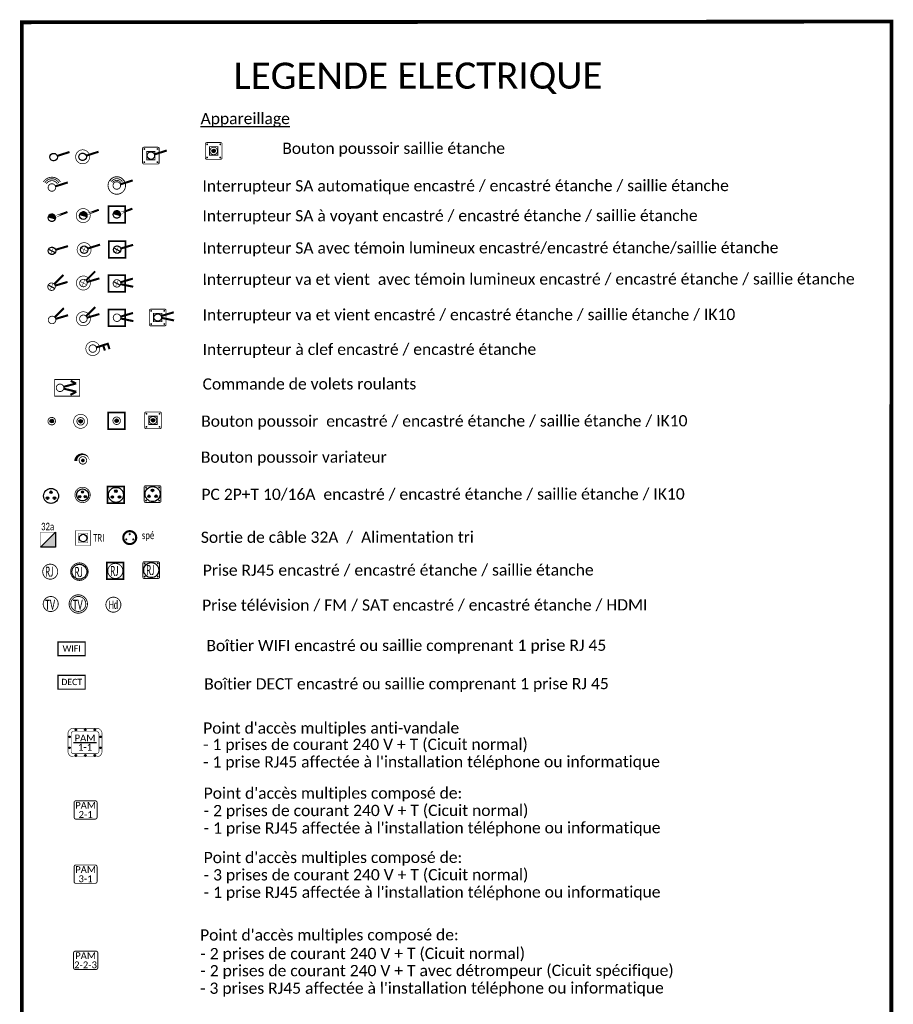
# Model space of a CAD drawing. Extents: x -24342 to 73038, y -9656 to 30949.
# Tile 8 of 118: x -4030 to -2982, y -2085 to -904. Entities that reach past the tile are written whole.
import ezdxf
from ezdxf.enums import TextEntityAlignment as Align

# ---------------------------------------------------------------- set-up
doc = ezdxf.new("R2010")
doc.units = 0
for name, pattern in [('ACAD_ISO12W100', [21, 12, -3, 0, -3, 0, -3]), ('CACHE2', [4.7625, 3.175, -1.5875]), ('CACHEX2', [19.05, 12.7, -6.35])]:
    doc.linetypes.add(name, pattern=pattern)
doc.layers.get('0').update_dxf_attribs({"color": 250})
for name, color, linetype in [('1_APPAREILLAGE', 1, 'Continuous'), ('2_TEL_INFO', 4, 'Continuous'), ('2_TÉLÉVISION', 122, 'Continuous')]:
    doc.layers.add(name, color=color, linetype=linetype)
doc.styles.get("Standard").update_dxf_attribs({"font": 'calibri.ttf'})
doc.styles.add('texte', font='calibri.ttf', dxfattribs={"width": 0.75, "height": 9})

# ---------------------------------------------------------------- blocks, each defined once
blk = doc.blocks.new('PRISE_TV_E')
at = {"const_width": 1}
blk.add_lwpolyline([(-9, -0.1, 0.994291), (9, 0, 1.010746)], format="xyb", close=True, dxfattribs=at)
at = {"width": 0.6}
blk.add_text('TV', height=12, dxfattribs=at).set_placement((-6.5, -6.9))
blk = doc.blocks.new('INTER_E_SA+Voy')
h = blk.add_hatch(color=256)
edge = h.paths.add_edge_path()
edge.add_line((-4.3, 1.2), (4.3, -1.2))
edge.add_arc((0, 0), 4.49, 344.5352, 524.5352)
blk.add_line((-4.3, 1.2), (4.3, -1.2))
at = {"const_width": 1}
blk.add_lwpolyline([(-4.5, 0, 1), (4.5, 0, 1)], format="xyb", close=True, dxfattribs=at)
at = {"const_width": 2.5}
blk.add_lwpolyline([(4.2, 1.6), (18.7, 7)], close=True, dxfattribs=at)
blk.add_circle((0, 0), 4.5)
blk.add_arc((0, 0), 4.49, 344.5352, 164.5352)
at = {"flags": 1}
blk.add_attdef('INTER_E_SA+VOY', (9, -12.9), '', height=12, dxfattribs=at)
blk = doc.blocks.new('INTER_E_SA_Auto')
at = {"const_width": 1}
for points in [[(10.2, 6.6, 0.562915), (-10.2, 6.6)], [(8.4, 5.4, 0.609474), (-8.4, 5.4)], [(6.7, 4.4, 0.569092), (-6.7, 4.4)]]:
    blk.add_lwpolyline(points, format="xyb", dxfattribs=at)
blk.add_lwpolyline([(-4.5, 0, 1), (4.5, 0, 1)], format="xyb", close=True, dxfattribs=at)
at = {"const_width": 2.5}
blk.add_lwpolyline([(4.3, 1.4), (19.1, 6.1)], dxfattribs=at)
blk = doc.blocks.new('INTER_S_V&V')
at = {"const_width": 2}
blk.add_lwpolyline([(-10, 10), (10, 10), (10, -10), (-10, -10)], close=True, dxfattribs=at)
at = {"const_width": 1}
blk.add_lwpolyline([(-4.5, 0, 1), (4.5, 0, 1)], format="xyb", close=True, dxfattribs=at)
at = {"const_width": 2.5}
for points in [[(4.3, 1.3), (19.2, 5.7)], [(4.4, -0.9), (19.6, -4.1)]]:
    blk.add_lwpolyline(points, dxfattribs=at)
at = {"width": 0.8, "flags": 4}
blk.add_attdef('HAUTEUR', text='', height=8, dxfattribs=at).set_placement((-13.2, 17.8), align=Align.MIDDLE_LEFT)
blk = doc.blocks.new('INTER_E_V&V')
at = {"const_width": 2.5}
for points in [[(3.2, 3.2), (14.2, 14.1)], [(4.3, 1.3), (19.2, 5.7)]]:
    blk.add_lwpolyline(points, dxfattribs=at)
at = {"const_width": 1}
blk.add_lwpolyline([(-4.5, 0, 1), (4.5, 0, 1)], format="xyb", close=True, dxfattribs=at)
at = {"width": 0.8, "flags": 5}
blk.add_attdef('REFERENCE', text='', height=8, dxfattribs=at).set_placement((0, -10.7), align=Align.MIDDLE_CENTER)
blk = doc.blocks.new('BP_E')
h = blk.add_hatch(color=256)
edge = h.paths.add_edge_path()
edge.add_arc((0, 0), 2.2, 0, 360)
at = {"const_width": 1}
blk.add_lwpolyline([(-4.5, 0, 1), (4.5, 0, 1)], format="xyb", close=True, dxfattribs=at)
blk.add_circle((0, 0), 2.2)
at = {"width": 0.8, "flags": 4}
blk.add_attdef('ALL', text='', height=8, dxfattribs=at).set_placement((6.7, 0), align=Align.MIDDLE_LEFT)
at = {"width": 0.8, "flags": 5}
blk.add_attdef('REFERENCE', text='', height=8, dxfattribs=at).set_placement((0, -10.7), align=Align.MIDDLE_CENTER)
blk = doc.blocks.new('BP_S')
h = blk.add_hatch(color=256)
edge = h.paths.add_edge_path()
edge.add_arc((0, 0), 2.2, 0, 360)
at = {"const_width": 2}
blk.add_lwpolyline([(-10, 10), (10, 10), (10, -10), (-10, -10)], close=True, dxfattribs=at)
at = {"const_width": 1}
blk.add_lwpolyline([(-4.5, 0, 1), (4.5, 0, 1)], format="xyb", close=True, dxfattribs=at)
blk.add_circle((0, 0), 2.2)
at = {"width": 0.8}
for tag, flags, p in [('HAUTEUR', 4, (0, 15)), ('REFERENCE', 5, (0, -15.3))]:
    blk.add_attdef(tag, text='', height=8, dxfattribs=dict(at, flags=flags)).set_placement(p, align=Align.MIDDLE_CENTER)
at = {"width": 0.8, "flags": 4}
blk.add_attdef('ALL', text='', height=8, dxfattribs=at).set_placement((12.3, 0), align=Align.MIDDLE_LEFT)
blk = doc.blocks.new('PC_E_2P+T')
h = blk.add_hatch(color=256)
edge = h.paths.add_edge_path()
edge.add_arc((-0.1, 4.4), 1.52, 0, 360)
h = blk.add_hatch(color=256)
edge = h.paths.add_edge_path()
edge.add_arc((-4.3, -2.6), 1.52, 0, 360)
h = blk.add_hatch(color=256)
edge = h.paths.add_edge_path()
edge.add_arc((4.2, -2.6), 1.52, 0, 360)
at = {"const_width": 1}
blk.add_lwpolyline([(-9, -0.1, 0.994291), (9, 0, 1.010746)], format="xyb", close=True, dxfattribs=at)
for centre, radius in [((0, 0), 9), ((-0.1, 4.4), 1.52), ((-4.3, -2.6), 1.52), ((4.2, -2.6), 1.52)]:
    blk.add_circle(centre, radius)
at = {"width": 0.8, "flags": 4}
blk.add_attdef('HAUTEUR', text='', height=8, dxfattribs=at).set_placement((0, 15), align=Align.MIDDLE_CENTER)
blk = doc.blocks.new('PC_S_2P+T')
h = blk.add_hatch(color=256)
edge = h.paths.add_edge_path()
edge.add_arc((-0.1, 4.4), 1.52, 0, 360)
h = blk.add_hatch(color=256)
edge = h.paths.add_edge_path()
edge.add_arc((-4.3, -2.6), 1.52, 0, 360)
h = blk.add_hatch(color=256)
edge = h.paths.add_edge_path()
edge.add_arc((4.2, -2.6), 1.52, 0, 360)
at = {"const_width": 2}
blk.add_lwpolyline([(-10, 10), (10, 10), (10, -10), (-10, -10)], close=True, dxfattribs=at)
at = {"const_width": 1}
blk.add_lwpolyline([(-9, -0.1, 0.994291), (9, 0, 1.010746)], format="xyb", close=True, dxfattribs=at)
for centre, radius in [((0, 0), 9), ((-0.1, 4.4), 1.52), ((-4.3, -2.6), 1.52), ((4.2, -2.6), 1.52)]:
    blk.add_circle(centre, radius)
at = {"width": 0.8, "flags": 4}
blk.add_attdef('DESIGNATION', text='', height=8, dxfattribs=at).set_placement((-28.1, 14.4), align=Align.MIDDLE_LEFT)
blk = doc.blocks.new('BP_E_E')
h = blk.add_hatch(color=256)
edge = h.paths.add_edge_path()
edge.add_arc((0, 0), 2.2, 0, 360)
for points, const_width in [([(-8.4, -0.1, 0.993933), (8.4, 0, 1.010383)], 0.797), ([(-4.5, 0, 1), (4.5, 0, 1)], 1)]:
    blk.add_lwpolyline(points, format="xyb", close=True, dxfattribs=dict(const_width=const_width))
blk.add_circle((0, 0), 2.2)
at = {"width": 0.8, "flags": 4}
blk.add_attdef('ALL', text='', height=8, dxfattribs=at).set_placement((11.7, 0), align=Align.MIDDLE_LEFT)
at = {"width": 0.8, "flags": 5}
blk.add_attdef('REFERENCE', text='', height=8, dxfattribs=at).set_placement((0, -15.2), align=Align.MIDDLE_CENTER)
blk = doc.blocks.new('INTER_E_E_V&V')
at = {"const_width": 2.5}
for points in [[(3.2, 3.2), (14.2, 14.1)], [(4.3, 1.3), (19.2, 5.7)]]:
    blk.add_lwpolyline(points, dxfattribs=at)
for points, const_width in [([(-8.4, -0.1, 0.993933), (8.4, 0, 1.010383)], 0.797), ([(-4.5, 0, 1), (4.5, 0, 1)], 1)]:
    blk.add_lwpolyline(points, format="xyb", close=True, dxfattribs=dict(const_width=const_width))
at = {"width": 0.8, "flags": 5}
blk.add_attdef('REFERENCE', text='', height=8, dxfattribs=at).set_placement((0, -15.2), align=Align.MIDDLE_CENTER)
blk = doc.blocks.new('INTER_E_E_SA_Auto')
at = {"const_width": 1}
for points in [[(-10.5, -0.1, 0.993933), (10.5, 0, 1.010383)], [(-4.5, 0, 1), (4.5, 0, 1)]]:
    blk.add_lwpolyline(points, format="xyb", close=True, dxfattribs=at)
for points in [[(8.4, 5.4, 0.609474), (-8.4, 5.4)], [(6.7, 4.4, 0.569092), (-6.7, 4.4)], [(5, 3.3, 0.569092), (-5, 3.3, 0.569092)]]:
    blk.add_lwpolyline(points, format="xyb", dxfattribs=at)
at = {"const_width": 2.5}
blk.add_lwpolyline([(4.3, 1.4), (19.1, 6.1)], dxfattribs=at)
at = {"width": 0.8, "flags": 5}
blk.add_attdef('REFERENCE', text='', height=8, dxfattribs=at).set_placement((0, -15.2), align=Align.MIDDLE_CENTER)
blk = doc.blocks.new('INTER_S_SA+Voy')
h = blk.add_hatch(color=256)
edge = h.paths.add_edge_path()
edge.add_line((-4.3, 1.2), (4.3, -1.2))
edge.add_arc((0, 0), 4.49, 344.5352, 524.5352)
blk.add_line((-4.3, 1.2), (4.3, -1.2))
for points, const_width in [([(-10, 9.9), (10, 9.9), (10, -10.1), (-10, -10.1)], 2), ([(4.2, 1.6), (18.7, 7)], 2.5)]:
    blk.add_lwpolyline(points, close=True, dxfattribs=dict(const_width=const_width))
at = {"const_width": 1}
blk.add_lwpolyline([(-4.5, 0, 1), (4.5, 0, 1)], format="xyb", close=True, dxfattribs=at)
blk.add_circle((0, 0), 4.5)
blk.add_arc((0, 0), 4.49, 344.5352, 164.5352)
at = {"width": 0.8}
for tag, flags, p in [('HAUTEUR', 4, (0, 14.9)), ('REFERENCE', 5, (0, -15.3))]:
    blk.add_attdef(tag, text='', height=8, dxfattribs=dict(at, flags=flags)).set_placement(p, align=Align.MIDDLE_CENTER)
blk = doc.blocks.new('BP_S_IK10')
h = blk.add_hatch(color=256)
edge = h.paths.add_edge_path()
edge.add_arc((-7.9, 7.9), 1.14, 0, 360)
h = blk.add_hatch(color=256)
edge = h.paths.add_edge_path()
edge.add_arc((0, 0), 2.2, 0, 360)
h = blk.add_hatch(color=256)
edge = h.paths.add_edge_path()
edge.add_arc((7.9, 7.9), 1.14, 180, 540, ccw=False)
h = blk.add_hatch(color=256)
edge = h.paths.add_edge_path()
edge.add_arc((-7.9, -7.9), 1.14, 0, 360, ccw=False)
h = blk.add_hatch(color=256)
edge = h.paths.add_edge_path()
edge.add_arc((7.9, -7.9), 1.14, -180, 180)
at = {"const_width": 1}
for points in [[(-8.5, 10), (8.5, 10, -0.414214), (10, 8.5), (10, -8.5, -0.414214), (8.5, -10), (-8.5, -10, -0.414214), (-10, -8.5), (-10, 8.5, -0.414214)], [(-4.5, 0, 1), (4.5, 0, 1)]]:
    blk.add_lwpolyline(points, format="xyb", close=True, dxfattribs=at)
blk.add_lwpolyline([(-5, 5), (5, 5), (5, -5), (-5, -5)], close=True, dxfattribs=at)
blk.add_circle((0, 0), 2.2)
at = {"width": 0.8, "flags": 4}
blk.add_attdef('ALL', text='', height=8, dxfattribs=at).set_placement((11.5, 0), align=Align.MIDDLE_LEFT)
at = {"width": 0.8, "flags": 5}
blk.add_attdef('REFERENCE', text='', height=8, dxfattribs=at).set_placement((0, -15.3), align=Align.MIDDLE_CENTER)
blk = doc.blocks.new('INTER_E_E_SA+Voy')
h = blk.add_hatch(color=256)
edge = h.paths.add_edge_path()
edge.add_line((-4.3, 1.2), (4.3, -1.2))
edge.add_arc((0, 0), 4.49, 344.5352, 524.5352)
blk.add_line((-4.3, 1.2), (4.3, -1.2))
for points, const_width in [([(-8.4, -0.1, 0.993933), (8.4, 0, 1.010383)], 0.797), ([(-4.5, 0, 1), (4.5, 0, 1)], 1)]:
    blk.add_lwpolyline(points, format="xyb", close=True, dxfattribs=dict(const_width=const_width))
at = {"const_width": 2.5}
blk.add_lwpolyline([(4.2, 1.6), (18.7, 7)], close=True, dxfattribs=at)
blk.add_circle((0, 0), 4.5)
blk.add_arc((0, 0), 4.49, 344.5352, 164.5352)
at = {"width": 0.8, "flags": 5}
blk.add_attdef('REFERENCE', text='', height=8, dxfattribs=at).set_placement((0, -15.3), align=Align.MIDDLE_CENTER)
blk = doc.blocks.new('PRISE_RJ_E')
at = {"const_width": 1}
blk.add_lwpolyline([(-9, -0.1, 0.994291), (9, 0, 1.010746)], format="xyb", close=True, dxfattribs=at)
blk.add_lwpolyline([(-9, -0.1, 0.994291), (9, 0, 1.010746)], format="xyb", close=True, dxfattribs=at)
at = {"width": 0.6}
blk.add_text('RJ', height=12, dxfattribs=at).set_placement((-6, -5.9))
blk = doc.blocks.new('A$C21253BD6')
at = {"layer": '2_TEL_INFO', "const_width": 1}
for points in [[(10.5, -0.1, -0.993933), (-10.5, 0, -1.010383)], [(9, -0.1, -0.994291), (-9, 0, -1.010746)]]:
    blk.add_lwpolyline(points, format="xyb", close=True, dxfattribs=at)
at = {"layer": '2_TEL_INFO'}
blk.add_circle((0, 0), 9, dxfattribs=at)
at = {"layer": '2_TEL_INFO', "width": 0.6}
blk.add_text('RJ', height=12, dxfattribs=at).set_placement((-5.8, -6.3))
blk = doc.blocks.new('PRISE_RJ_S')
at = {"const_width": 2}
blk.add_lwpolyline([(-10, 10), (10, 10), (10, -10), (-10, -10)], close=True, dxfattribs=at)
at = {"const_width": 1}
blk.add_lwpolyline([(-9, -0.1, 0.994291), (9, 0, 1.010746)], format="xyb", close=True, dxfattribs=at)
blk.add_lwpolyline([(-9, -0.1, 0.994291), (9, 0, 1.010746)], format="xyb", close=True, dxfattribs=at)
at = {"width": 0.6}
blk.add_text('RJ', height=12, dxfattribs=at).set_placement((-6, -5.9))
blk = doc.blocks.new('*U141')
for points, const_width in [([(-8.4, -0.1, 0.993933), (8.4, 0, 1.010383)], 0.797), ([(-4.5, 0, 1), (4.5, 0, 1)], 1)]:
    blk.add_lwpolyline(points, format="xyb", close=True, dxfattribs=dict(const_width=const_width))
at = {"const_width": 2.5}
blk.add_lwpolyline([(4.3, 1.4), (19.1, 6.1)], dxfattribs=at)
blk.add_circle((0, 0), 4.5)
at = {"style": 'texte', "width": 0.75, "flags": 5}
blk.add_attdef('REFERENCE', text='', height=9, dxfattribs=at).set_placement((0, -15.2), align=Align.MIDDLE_CENTER)
blk = doc.blocks.new('INTER_S_IK10_SA')
h = blk.add_hatch(color=256)
edge = h.paths.add_edge_path()
edge.add_arc((-7.9, 7.9), 1.14, 0, 360)
h = blk.add_hatch(color=256)
edge = h.paths.add_edge_path()
edge.add_arc((7.9, 7.9), 1.14, 180, 540, ccw=False)
h = blk.add_hatch(color=256)
edge = h.paths.add_edge_path()
edge.add_arc((-7.9, -7.9), 1.14, 0, 360, ccw=False)
h = blk.add_hatch(color=256)
edge = h.paths.add_edge_path()
edge.add_arc((7.9, -7.9), 1.14, -180, 180)
at = {"const_width": 1}
for points in [[(-8.5, 10), (8.5, 10, -0.414214), (10, 8.5), (10, -8.5, -0.414214), (8.5, -10), (-8.5, -10, -0.414214), (-10, -8.5), (-10, 8.5, -0.414214)], [(-4.5, 0, 1), (4.5, 0, 1)]]:
    blk.add_lwpolyline(points, format="xyb", close=True, dxfattribs=at)
blk.add_lwpolyline([(-5, 5), (5, 5), (5, -5), (-5, -5)], close=True, dxfattribs=at)
at = {"const_width": 2.5}
blk.add_lwpolyline([(4.3, 1.4), (19.1, 6.1)], dxfattribs=at)
blk.add_circle((0, 0), 4.5)
at = {"style": 'texte', "width": 0.75, "flags": 5}
blk.add_attdef('REFERENCE', text='', height=9, dxfattribs=at).set_placement((0, -15.3), align=Align.MIDDLE_CENTER)
blk = doc.blocks.new('INTER_E_SA_Temoin')
blk.add_line((-4, 2.1), (4, -2.1))
for points, const_width in [([(-4.5, 0, 1), (4.5, 0, 1)], 1), ([(-4.6, 0, 1), (4.6, 0, 1)], 0.16)]:
    blk.add_lwpolyline(points, format="xyb", close=True, dxfattribs=dict(const_width=const_width))
for points, const_width in [([(4, -2.1), (-4, 2.1)], 0.5), ([(1.8, 4.1), (-1.8, -4.1)], 0.5), ([(4.3, 1.3), (19.2, 5.7)], 2.5)]:
    blk.add_lwpolyline(points, dxfattribs=dict(const_width=const_width))
blk.add_circle((0, 0), 4.5)
at = {"width": 0.8, "flags": 5}
blk.add_attdef('REFERENCE', text='', height=8, dxfattribs=at).set_placement((0, -10.7), align=Align.MIDDLE_CENTER)
blk = doc.blocks.new('INTER_S_SA_Temoin')
blk.add_line((-4, 2.1), (4, -2.1))
at = {"const_width": 2}
blk.add_lwpolyline([(-10, 10), (10, 10), (10, -10), (-10, -10)], close=True, dxfattribs=at)
for points, const_width in [([(-4.5, 0, 1), (4.5, 0, 1)], 1), ([(-4.6, 0, 1), (4.6, 0, 1)], 0.16)]:
    blk.add_lwpolyline(points, format="xyb", close=True, dxfattribs=dict(const_width=const_width))
for points, const_width in [([(4, -2.1), (-4, 2.1)], 0.5), ([(1.8, 4.1), (-1.8, -4.1)], 0.5), ([(4.3, 1.3), (19.2, 5.7)], 2.5)]:
    blk.add_lwpolyline(points, dxfattribs=dict(const_width=const_width))
blk.add_circle((0, 0), 4.5)
at = {"width": 0.8}
for tag, flags, p in [('HAUTEUR', 4, (0, 15)), ('REFERENCE', 5, (0, -15.3))]:
    blk.add_attdef(tag, text='', height=8, dxfattribs=dict(at, flags=flags)).set_placement(p, align=Align.MIDDLE_CENTER)
blk = doc.blocks.new('*U142')
for points, const_width in [([(-8.4, -0.1, 0.993933), (8.4, 0, 1.010383)], 0.797), ([(-4.5, 0, 1), (4.5, 0, 1)], 1)]:
    blk.add_lwpolyline(points, format="xyb", close=True, dxfattribs=dict(const_width=const_width))
for points, const_width in [([(4, -2), (-4, 2.1)], 0.5), ([(1.8, 4.2), (-1.8, -4.1)], 0.5), ([(4.3, 1.4), (19.1, 6.1)], 2.5)]:
    blk.add_lwpolyline(points, dxfattribs=dict(const_width=const_width))
blk.add_circle((0, 0), 4.5)
at = {"width": 0.8, "flags": 5}
blk.add_attdef('REFERENCE', text='', height=8, dxfattribs=at).set_placement((0, -15.2), align=Align.MIDDLE_CENTER)
blk = doc.blocks.new('INTER_E_V&V_Temoin')
blk.add_line((-4, 2.1), (4, -2.1))
for points, const_width in [([(3.2, 3.2), (14.2, 14.1)], 2.5), ([(4, -2.1), (-4, 2.1)], 0.5), ([(1.8, 4.1), (-1.8, -4.1)], 0.5), ([(4.3, 1.3), (19.2, 5.7)], 2.5)]:
    blk.add_lwpolyline(points, dxfattribs=dict(const_width=const_width))
at = {"const_width": 1}
blk.add_lwpolyline([(-4.5, 0, 1), (4.5, 0, 1)], format="xyb", close=True, dxfattribs=at)
at = {"width": 0.8, "flags": 5}
blk.add_attdef('REFERENCE', text='', height=8, dxfattribs=at).set_placement((0, -10.7), align=Align.MIDDLE_CENTER)
blk = doc.blocks.new('INTER_S_V&V_Temoin')
blk.add_line((-4, 2.1), (4, -2.1))
at = {"const_width": 2}
blk.add_lwpolyline([(-10, 10), (10, 10), (10, -10), (-10, -10)], close=True, dxfattribs=at)
at = {"const_width": 1}
blk.add_lwpolyline([(-4.5, 0, 1), (4.5, 0, 1)], format="xyb", close=True, dxfattribs=at)
for points, const_width in [([(4, -2.1), (-4, 2.1)], 0.5), ([(1.8, 4.1), (-1.8, -4.1)], 0.5), ([(4.3, 1.3), (19.2, 5.7)], 2.5), ([(4.4, -0.9), (19.6, -4.1)], 2.5)]:
    blk.add_lwpolyline(points, dxfattribs=dict(const_width=const_width))
at = {"width": 0.8, "flags": 4}
blk.add_attdef('HAUTEUR', text='', height=8, dxfattribs=at).set_placement((-12.1, 19), align=Align.MIDDLE_LEFT)
blk = doc.blocks.new('A$C780D1784')
for points, const_width in [([(3.2, 3.1), (14.2, 14.1)], 2.5), ([(4, -2.1), (-4, 2)], 0.5), ([(1.8, 4.1), (-1.8, -4.2)], 0.5), ([(4.3, 1.2), (19.2, 5.6)], 2.5)]:
    blk.add_lwpolyline(points, dxfattribs=dict(const_width=const_width))
for points, const_width in [([(-8.4, -0.1, 0.993933), (8.4, 0, 1.010383)], 0.797), ([(-4.5, 0, 1), (4.5, 0, 1)], 1)]:
    blk.add_lwpolyline(points, format="xyb", close=True, dxfattribs=dict(const_width=const_width))
blk = doc.blocks.new('A$C4D5555B6')
for points, const_width in [([(2.1, 0, 0.993933), (18.9, 0.1, 1.010383)], 0.797), ([(6, 0.1, 1), (15, 0.1, 1)], 1)]:
    blk.add_lwpolyline(points, format="xyb", close=True, dxfattribs=dict(const_width=const_width))
at = {"const_width": 2.5}
for points in [[(14.8, 1.5), (29.6, 6.2)], [(25, -2.3), (22.6, 5.2)], [(30.5, -0.6), (28.1, 6.9)]]:
    blk.add_lwpolyline(points, dxfattribs=at)
blk = doc.blocks.new('PAM 2-2-3')
at = {"const_width": 1.1}
blk.add_lwpolyline([(0, -8.8), (0, 8.8, -0.414214), (2.2, 11), (26.9, 11, -0.414214), (29.1, 8.8), (29.1, -8.8, -0.414214), (26.9, -11), (2.2, -11, -0.414214)], format="xyb", close=True, dxfattribs=at)
blk.add_text('PAM', height=8.25, rotation=0.0492).set_placement((1.9, 1.4))
blk.add_text('2-2-3', height=8.25, rotation=0.0492).set_placement((14.4, -9.6), align=Align.CENTER)
blk = doc.blocks.new('PAM 2-1')
at = {"const_width": 1.1}
blk.add_lwpolyline([(0, -8.8), (0, 8.8, -0.414214), (2.2, 11), (25.3, 11, -0.414214), (27.5, 8.8), (27.5, -8.8, -0.414214), (25.3, -11), (2.2, -11, -0.414214)], format="xyb", close=True, dxfattribs=at)
blk.add_text('PAM', height=8.25).set_placement((1.2, 1.4))
blk.add_text('2-1', height=8.25).set_placement((13.8, -9.6), align=Align.CENTER)
blk = doc.blocks.new('PAM 3-1')
at = {"layer": '1_APPAREILLAGE', "linetype": 'ByBlock', "const_width": 1.1}
blk.add_lwpolyline([(-13.8, 2.2), (-13.8, 19.8, -0.414214), (-11.6, 22), (11.6, 22, -0.414214), (13.8, 19.8), (13.8, 2.2, -0.414214), (11.6, 0), (-11.6, 0, -0.414214)], format="xyb", close=True, dxfattribs=at)
at = {"layer": '1_APPAREILLAGE', "linetype": 'CACHEX2'}
blk.add_text('PAM', height=8.25, dxfattribs=at).set_placement((-12.5, 12.4))
blk.add_text('3-1', height=8.25, dxfattribs=at).set_placement((0, 1.4), align=Align.CENTER)
blk = doc.blocks.new('*U143')
h = blk.add_hatch(color=256)
edge = h.paths.add_edge_path()
edge.add_arc((-7.9, 7.9), 1.14, 0.0492, 360.0492)
h = blk.add_hatch(color=256)
edge = h.paths.add_edge_path()
edge.add_arc((7.9, 7.9), 1.14, 180.0492, 540.0492, ccw=False)
h = blk.add_hatch(color=256)
edge = h.paths.add_edge_path()
edge.add_arc((-7.9, -7.9), 1.14, 0.0492, 360.0492, ccw=False)
h = blk.add_hatch(color=256)
edge = h.paths.add_edge_path()
edge.add_arc((7.9, -7.9), 1.14, -179.9508, 180.0492)
at = {"const_width": 1}
for points in [[(-8.5, 9.9), (8.5, 10, -0.414214), (10, 8.5), (10, -8.5, -0.414214), (8.5, -10), (-8.5, -10.1, -0.414214), (-10, -8.6), (-10, 8.4, -0.414214)], [(-4.5, 0, 1), (4.5, 0, 1)]]:
    blk.add_lwpolyline(points, format="xyb", close=True, dxfattribs=at)
blk.add_lwpolyline([(-5, 5), (5, 5), (5, -5), (-5, -5)], close=True, dxfattribs=at)
at = {"const_width": 2.5}
for points in [[(4.3, 1.8), (19.2, 6.2)], [(4.4, -0.4), (19.6, -3.6)]]:
    blk.add_lwpolyline(points, dxfattribs=at)
blk.add_circle((0, 0), 4.5)
at = {"width": 0.8, "flags": 4}
blk.add_attdef('HAUTEUR', text='', height=8, rotation=0.0492, dxfattribs=at).set_placement((-13.3, -16.9), align=Align.MIDDLE_LEFT)
blk = doc.blocks.new('PC_S_IK10_2P+T')
h = blk.add_hatch(color=256)
edge = h.paths.add_edge_path()
edge.add_arc((-7.9, 7.9), 1.14, 0, 360)
h = blk.add_hatch(color=256)
edge = h.paths.add_edge_path()
edge.add_arc((-0.1, 4.4), 1.52, 0, 360)
h = blk.add_hatch(color=256)
edge = h.paths.add_edge_path()
edge.add_arc((7.9, 7.9), 1.14, 180, 540, ccw=False)
h = blk.add_hatch(color=256)
edge = h.paths.add_edge_path()
edge.add_arc((-7.9, -7.9), 1.14, 0, 360, ccw=False)
h = blk.add_hatch(color=256)
edge = h.paths.add_edge_path()
edge.add_arc((-4.3, -2.6), 1.52, 0, 360)
h = blk.add_hatch(color=256)
edge = h.paths.add_edge_path()
edge.add_arc((4.2, -2.6), 1.52, 0, 360)
h = blk.add_hatch(color=256)
edge = h.paths.add_edge_path()
edge.add_arc((7.9, -7.9), 1.14, -180, 180)
at = {"const_width": 1}
for points in [[(-8.5, 10), (8.5, 10, -0.414214), (10, 8.5), (10, -8.5, -0.414214), (8.5, -10), (-8.5, -10, -0.414214), (-10, -8.5), (-10, 8.5, -0.414214)], [(-9, -0.1, 0.994291), (9, 0, 1.010746)]]:
    blk.add_lwpolyline(points, format="xyb", close=True, dxfattribs=at)
for centre, radius in [((0, 0), 9), ((-0.1, 4.4), 1.52), ((-4.3, -2.6), 1.52), ((4.2, -2.6), 1.52)]:
    blk.add_circle(centre, radius)
at = {"width": 0.8}
for tag, flags, p in [('HAUTEUR', 4, (0, 15)), ('REFERENCE', 5, (0, -15.2))]:
    blk.add_attdef(tag, text='', height=8, dxfattribs=dict(at, flags=flags)).set_placement(p, align=Align.MIDDLE_CENTER)
blk = doc.blocks.new('RJ_IK110')
h = blk.add_hatch(color=256)
edge = h.paths.add_edge_path()
edge.add_arc((-7.9, 7.9), 1.14, 0.0492, 360.0492)
h = blk.add_hatch(color=256)
edge = h.paths.add_edge_path()
edge.add_arc((7.9, 8), 1.14, 180.0492, 540.0492, ccw=False)
h = blk.add_hatch(color=256)
edge = h.paths.add_edge_path()
edge.add_arc((-7.9, -7.9), 1.14, 0.0492, 360.0492, ccw=False)
h = blk.add_hatch(color=256)
edge = h.paths.add_edge_path()
edge.add_arc((7.9, -7.8), 1.14, -179.9508, 180.0492)
at = {"const_width": 1}
for points in [[(-8.5, 10), (8.5, 10, -0.414214), (10, 8.5), (10, -8.5, -0.414214), (8.5, -10), (-8.5, -10, -0.414214), (-10, -8.5), (-10, 8.5, -0.414214)], [(-9, -0.1, 0.994291), (9, 0, 1.010746)]]:
    blk.add_lwpolyline(points, format="xyb", close=True, dxfattribs=at)
blk.add_circle((0, 0), 9)
at = {"width": 0.6}
blk.add_text('RJ', height=12, rotation=0.0492, dxfattribs=at).set_placement((-6, -5.9))
at = {"width": 0.8, "flags": 4}
blk.add_attdef('HAUTEUR', text='', height=8, rotation=0.0492, dxfattribs=at).set_placement((0, 15), align=Align.MIDDLE_CENTER)
blk = doc.blocks.new('INTER_S_VR_M&B_V')
at = {"const_width": 1}
blk.add_lwpolyline([(-6.5, -10), (-6.5, 10), (23.5, 10), (23.5, -10)], close=True, dxfattribs=at)
blk.add_lwpolyline([(0.1, -4.5, -1), (-0.1, 4.5, -1)], format="xyb", close=True, dxfattribs=at)
at = {"const_width": 2.5}
for points in [[(4.3, 1.2), (19.3, 5.2)], [(4.4, -1), (19.5, -4.7)]]:
    blk.add_lwpolyline(points, dxfattribs=at)
at = {"linetype": 'Continuous', "const_width": 2.5}
for points in [[(19.3, 5.2), (12.8, 8.3)], [(19.5, -4.7), (12.5, -8.4)]]:
    blk.add_lwpolyline(points, dxfattribs=at)
at = {"flags": 4}
blk.add_attdef('TYPE', (25.4, -4.4), '', height=10, dxfattribs=at)
blk = doc.blocks.new('32a')
blk.add_hatch(color=256).paths.add_polyline_path([(9, 9), (9, -9), (-9, -9)])
at = {"const_width": 0.5}
blk.add_lwpolyline([(-9, -9), (9, -9), (9, 9), (-9, 9)], close=True, dxfattribs=at)
blk.add_lwpolyline([(9, 9), (9, -9), (-9, -9), (9, 9)])
blk = doc.blocks.new('TRI')
at = {"const_width": 0.5}
for points in [[(-9, -9), (9, -9), (9, 9), (-9, 9)], [(-5.7, -5.7), (5.7, -5.7), (5.7, 5.7), (-5.7, 5.7)]]:
    blk.add_lwpolyline(points, close=True, dxfattribs=at)
blk.add_circle((0, 0), 4.52)
at = {"ltscale": 0.2, "style": 'texte', "width": 0.75}
blk.add_attdef('TRI', text='', height=9, dxfattribs=at).set_placement((18.7, 0.2), align=Align.MIDDLE_CENTER)
at = {"linetype": 'CACHE2', "style": 'texte', "width": 0.75}
blk.add_attdef('DESCRIPTION', (12.5, -15.8), '', height=9, dxfattribs=at)
blk = doc.blocks.new('PRISE_HDMI')
at = {"const_width": 1}
blk.add_lwpolyline([(-9, -0.1, 0.994291), (9, 0, 1.010746)], format="xyb", close=True, dxfattribs=at)
at = {"width": 0.6}
blk.add_text('Hd', height=10, dxfattribs=at).set_placement((0, 0), align=Align.MIDDLE_CENTER)
blk = doc.blocks.new('pc-spé')
h = blk.add_hatch(color=256)
edge = h.paths.add_edge_path()
edge.add_arc((0, 4.1), 1.3, 180, 540)
h = blk.add_hatch(color=256)
edge = h.paths.add_edge_path()
edge.add_arc((-4.2, -2.2), 1.3, 180, 540)
h = blk.add_hatch(color=256)
edge = h.paths.add_edge_path()
edge.add_arc((4.2, -2.2), 1.3, 180, 540)
at = {"linetype": 'Continuous', "const_width": 2.5}
blk.add_lwpolyline([(-7.7, 1, 1), (7.7, -1, 1)], format="xyb", close=True, dxfattribs=at)
at = {"ltscale": 0.2, "style": 'texte', "width": 0.75}
blk.add_attdef('SPE', text='', height=9, dxfattribs=at).set_placement((0, -15.1), align=Align.MIDDLE_CENTER)
blk = doc.blocks.new('PC_E_E_2P+T')
h = blk.add_hatch(color=256)
edge = h.paths.add_edge_path()
edge.add_arc((0, 3.5), 1.22, 0, 360)
h = blk.add_hatch(color=256)
edge = h.paths.add_edge_path()
edge.add_arc((-3.4, -2.1), 1.22, 0, 360)
h = blk.add_hatch(color=256)
edge = h.paths.add_edge_path()
edge.add_arc((3.3, -2.1), 1.22, 0, 360)
for points, const_width in [([(-9.2, -0.1, 0.993933), (9.2, 0, 1.010383)], 0.876), ([(-7.2, -0.1, 0.994291), (7.2, 0, 1.010746)], 0.8)]:
    blk.add_lwpolyline(points, format="xyb", close=True, dxfattribs=dict(const_width=const_width))
for centre, radius in [((0, 0), 7.2), ((0, 3.5), 1.22), ((-3.4, -2.1), 1.22), ((3.3, -2.1), 1.22)]:
    blk.add_circle(centre, radius)
at = {"width": 0.8, "flags": 4}
blk.add_attdef('HAUTEUR', text='', height=8, dxfattribs=at).set_placement((0, 15), align=Align.MIDDLE_CENTER)
blk = doc.blocks.new('PAM 1-1 anti vandale')
at = {"linetype": 'ACAD_ISO12W100'}
h = blk.add_hatch(color=256, dxfattribs=at)
h.dxf.hatch_style = 1
h.paths.add_polyline_path([(3.6, 15.2, 1), (1.9, 15.2, 1)])
h.paths.add_polyline_path([(15, 15.2, 1), (13.3, 15.2, 1)])
h.paths.add_polyline_path([(26.3, 15.2, 1), (24.6, 15.2, 1)])
h.paths.add_polyline_path([(31.6, 6.8, 1), (33.3, 6.8, 1)])
h.paths.add_polyline_path([(31.5, -6.2, 1), (33.2, -6.2, 1)])
h.paths.add_polyline_path([(26.3, -15.3, 1), (24.6, -15.3, 1)])
h.paths.add_polyline_path([(13.3, -15.3, 1), (15, -15.3, 1)])
h.paths.add_polyline_path([(1.9, -15.3, 1), (3.6, -15.3, 1)])
h.paths.add_polyline_path([(-4, -6.2, 1), (-5.7, -6.2, 1)])
h.paths.add_polyline_path([(-5.5, 6.8, 1), (-3.9, 6.8, 1)])
blk.add_line((0, 0), (27.5, 0))
at = {"const_width": 0.7}
for points in [[(-6.7, -10.6), (-6.7, 10.6, -0.414214), (-0.2, 17.1), (27.7, 17.1, -0.414214), (34.2, 10.6), (34.2, -10.6, -0.414214), (27.7, -17.1), (-0.2, -17.1, -0.414214)], [(-2.9, -10.6), (-2.9, 10.6, -0.414214), (-0.2, 13.3), (27.7, 13.3, -0.414214), (30.4, 10.6), (30.4, -10.6, -0.414214), (27.7, -13.3), (-0.2, -13.3, -0.414214)]]:
    blk.add_lwpolyline(points, format="xyb", close=True, dxfattribs=at)
at = {"linetype": 'ACAD_ISO12W100'}
for centre in [(2.8, 15.2), (14.1, 15.2), (25.5, 15.2), (-4.7, 6.8), (32.4, 6.8), (-4.8, -6.2), (32.3, -6.2), (2.8, -15.3), (14.1, -15.3), (25.5, -15.3)]:
    blk.add_circle(centre, 0.847, dxfattribs=at)
blk.add_text('PAM', height=8.25).set_placement((1.2, 1.4))
blk.add_text('1-1', height=8.25).set_placement((13.8, -9.6), align=Align.CENTER)
blk = doc.blocks.new('*U128')
at = {"const_width": 1}
blk.add_lwpolyline([(-4.5, 0, 1), (4.5, 0, 1)], format="xyb", close=True, dxfattribs=at)
at = {"const_width": 2.5}
blk.add_lwpolyline([(4.3, 1.4), (19.1, 6.1)], dxfattribs=at)
blk.add_circle((0, 0), 4.5)
at = {"style": 'texte', "width": 0.75, "flags": 4}
blk.add_attdef('REFERENCE', text='', height=9, dxfattribs=at).set_placement((0, -10.7), align=Align.MIDDLE_CENTER)
blk = doc.blocks.new('*U125')
at = {"layer": '2_TEL_INFO', "color": 152, "const_width": 1.43}
blk.add_lwpolyline([(16.3, 0), (-16.3, 0), (-16.3, 16.5), (16.3, 16.5)], close=True, dxfattribs=at)
at = {"layer": '2_TEL_INFO', "color": 152, "linetype": 'ByBlock', "insert": (0.1, 12.4), "char_height": 7.55, "width": 133.564, "attachment_point": 2, "line_spacing_factor": 0.8}
blk.add_mtext('DECT', dxfattribs=at)
blk = doc.blocks.new('*U126')
at = {"color": 151, "const_width": 1.43}
blk.add_lwpolyline([(16.3, 0), (-16.3, 0), (-16.3, 16.5), (16.3, 16.5)], close=True, dxfattribs=at)
at = {"color": 151, "linetype": 'ByBlock', "insert": (0.1, 12.4), "char_height": 7.55, "width": 133.564, "attachment_point": 2, "line_spacing_factor": 0.8}
blk.add_mtext('WIFI', dxfattribs=at)
blk = doc.blocks.new('PRISE_TV_Etanche')
for points, const_width in [([(-11, -0.2, 0.993933), (11, -0.1, 1.010383)], 1.04), ([(-9, -0.1, 0.994291), (9, 0, 1.010746)], 1)]:
    blk.add_lwpolyline(points, format="xyb", close=True, dxfattribs=dict(const_width=const_width))
at = {"width": 0.6}
blk.add_text('TV', height=12, dxfattribs=at).set_placement((-6.5, -6.9))
blk = doc.blocks.new('*U153')
at = {"ltscale": 2.25}
h = blk.add_hatch(color=256, dxfattribs=at)
edge = h.paths.add_edge_path()
edge.add_arc((0, 0), 2.2, 0, 360)
at = {"ltscale": 2.25, "flags": 128}
blk.add_lwpolyline([(7.3, 2.8, 0, 3.75, 1.026529), (-7.1, -4.9, 3.75, 3.75, 0.854589)], format="xyseb", dxfattribs=at)
at = {"ltscale": 2.25, "const_width": 1}
blk.add_lwpolyline([(-4.5, 0, 1), (4.5, 0, 1)], format="xyb", close=True, dxfattribs=at)
at = {"ltscale": 2.25, "width": 0.8, "flags": 1}
blk.add_attdef('TYPE1', text='', height=8, dxfattribs=at).set_placement((-9.5, 0), align=Align.MIDDLE_RIGHT)
at = {"ltscale": 2.25, "width": 0.8}
for tag, p in [('TYPE2', (10.2, 0)), ('TYPE3', (10.2, -10))]:
    blk.add_attdef(tag, text='', height=8, dxfattribs=at).set_placement(p, align=Align.MIDDLE_LEFT)

msp = doc.modelspace()

# ---------------------------------------------------------------- linework, layer by layer
at = {"color": 3, "ltscale": 100, "const_width": 4.5}
msp.add_lwpolyline([(-4027.4, -6213.3), (-2984.3, -6212.4), (-2983.9, -906.2), (-4027, -907.1)], close=True, dxfattribs=at)

# ---------------------------------------------------------------- block references
at = {"layer": '1_APPAREILLAGE'}
for name, p in [('BP_S_IK10', (-3796.9, -1061.4)), ('*U128', (-3988.9, -1068.8)), ('*U141', (-3954.1, -1068.5)), ('INTER_S_IK10_SA', (-3872.2, -1067)), ('INTER_E_SA_Auto', (-3991, -1105.3)), ('INTER_E_E_SA_Auto', (-3913.1, -1102.9)), ('INTER_E_SA+Voy', (-3991, -1141.7)), ('INTER_E_E_SA+Voy', (-3953.4, -1139)), ('INTER_S_SA+Voy', (-3913.1, -1137.7)), ('INTER_S_SA_Temoin', (-3912.7, -1179.8)), ('INTER_E_SA_Temoin', (-3990.9, -1181.3)), ('*U142', (-3952.3, -1179.9)), ('A$C780D1784', (-3953.2, -1219.9)), ('INTER_E_V&V_Temoin', (-3991.4, -1224.3)), ('INTER_S_V&V_Temoin', (-3913, -1220.3)), ('INTER_E_V&V', (-3990.8, -1264.2)), ('INTER_E_E_V&V', (-3953.2, -1262.8)), ('INTER_S_V&V', (-3912.9, -1261.5)), ('*U143', (-3864, -1261.2)), ('A$C4D5555B6', (-3952.4, -1298.6)), ('INTER_S_VR_M&B_V', (-3981.2, -1345.6)), ('BP_E', (-3991.2, -1385.6)), ('BP_E_E', (-3956.5, -1385.8)), ('BP_S', (-3913.3, -1385.1)), ('BP_S_IK10', (-3869.7, -1384.6)), ('PC_E_E_2P+T', (-3954.2, -1474.1)), ('PC_S_2P+T', (-3914.1, -1474)), ('PC_S_IK10_2P+T', (-3870.2, -1473.1)), ('PC_E_2P+T', (-3992, -1475.3)), ('PAM 3-1', (-3950.6, -1940.1))]:
    msp.add_blockref(name, p, dxfattribs=at)
at = {"layer": '1_APPAREILLAGE', "ltscale": 2.25, "rotation": 330.6898189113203}
msp.add_blockref('*U153', (-3953.8, -1432.7), dxfattribs=at)
at = {"layer": '1_APPAREILLAGE'}
ref = msp.add_blockref('32a', (-3995.7, -1527.8), dxfattribs=at)
ref.add_attrib('32A', '32a', dxfattribs={"layer": '0', "ltscale": 0.2, "height": 9, "style": 'texte', "width": 0.75}).set_placement((-3996.1, -1512), align=Align.MIDDLE_CENTER)
msp.add_blockref('TRI', (-3953.5, -1525.8), dxfattribs=at).add_auto_attribs({'TRI': 'TRI'})
ref = msp.add_blockref('pc-spé', (-3897.6, -1525.3), dxfattribs=at)
ref.add_attrib('SPE', 'spé', dxfattribs={"layer": '0', "ltscale": 0.2, "height": 9, "style": 'texte', "width": 0.75}).set_placement((-3875.6, -1522.6), align=Align.MIDDLE_CENTER)
at = {"layer": '1_APPAREILLAGE', "linetype": 'CACHEX2'}
for name, p in [('PAM 1-1 anti vandale', (-3965, -1771.2)), ('PAM 2-1', (-3964.3, -1852)), ('PAM 2-2-3', (-3965, -2032.4))]:
    msp.add_blockref(name, p, dxfattribs=at)
at = {"layer": '2_TEL_INFO'}
for name, p in [('PRISE_RJ_E', (-3993, -1566.2)), ('A$C21253BD6', (-3958, -1566.2)), ('PRISE_RJ_S', (-3914.9, -1565.3)), ('RJ_IK110', (-3871.8, -1564.3))]:
    msp.add_blockref(name, p, dxfattribs=at)
at = {"layer": '2_TEL_INFO', "linetype": 'CACHE2'}
for name, p in [('*U126', (-3967.3, -1667)), ('*U125', (-3967.3, -1707.1))]:
    msp.add_blockref(name, p, dxfattribs=at)
at = {"layer": '2_TÉLÉVISION'}
for name, p in [('PRISE_TV_Etanche', (-3959.3, -1604.9)), ('PRISE_TV_E', (-3992.4, -1605)), ('PRISE_HDMI', (-3917.2, -1605.8))]:
    msp.add_blockref(name, p, dxfattribs=at)

# ---------------------------------------------------------------- texts
at = {"color": 3}
msp.add_text('LEGENDE ELECTRIQUE', height=31.5, rotation=0.0492, dxfattribs=at).set_placement((-3551.8, -971.1), align=Align.MIDDLE_CENTER)
at = {"layer": '1_APPAREILLAGE'}
for s, p in [('%%UAppareillage', (-3812.6, -1022.6)), ('Bouton poussoir saillie étanche', (-3714.6, -1058.3)), ('Interrupteur SA automatique encastré / encastré étanche / saillie étanche', (-3810.4, -1103.4)), ('Interrupteur SA à voyant encastré / encastré étanche / saillie étanche', (-3810.4, -1139.3)), ('Interrupteur SA avec témoin lumineux encastré/encastré étanche/saillie étanche', (-3810.3, -1177.9)), ('Interrupteur va et vient  avec témoin lumineux encastré / encastré étanche / saillie étanche', (-3810.3, -1215.5)), ('Interrupteur va et vient encastré / encastré étanche / saillie étanche / IK10', (-3810.2, -1258.1)), ('Interrupteur à clef encastré / encastré étanche', (-3810.2, -1299.6)), ('Commande de volets roulants', (-3810.2, -1341)), ('Bouton poussoir  encastré / encastré étanche / saillie étanche / IK10 ', (-3811.9, -1385.6)), ('Bouton poussoir variateur', (-3812.3, -1428.8)), ('PC 2P+T 10/16A  encastré / encastré étanche / saillie étanche / IK10', (-3811.6, -1473.4)), ('Sortie de câble 32A  /  Alimentation tri', (-3812.3, -1524.9)), ("Point d'accès multiples anti-vandale", (-3809.5, -1753.8)), ('- 1 prises de courant 240 V + T (Cicuit normal)', (-3809.5, -1773.5)), ("- 1 prise RJ45 affectée à l'installation téléphone ou informatique", (-3809.5, -1794.4)), ("Point d'accès multiples composé de:", (-3808.9, -1831.9)), ('- 2 prises de courant 240 V + T (Cicuit normal)', (-3808.8, -1852.8)), ("- 1 prise RJ45 affectée à l'installation téléphone ou informatique", (-3808.8, -1873.7)), ("Point d'accès multiples composé de:", (-3808.9, -1909.1)), ('- 3 prises de courant 240 V + T (Cicuit normal)', (-3808.8, -1929.9)), ("- 1 prise RJ45 affectée à l'installation téléphone ou informatique", (-3808.8, -1950.8)), ("Point d'accès multiples composé de:", (-3813.2, -2002)), ('- 2 prises de courant 240 V + T (Cicuit normal)', (-3812.8, -2024.4)), ('- 2 prises de courant 240 V + T avec détrompeur (Cicuit spécifique)', (-3812.8, -2044.9)), ("- 3 prises RJ45 affectée à l'installation téléphone ou informatique", (-3813.1, -2065.9))]:
    msp.add_text(s, height=13.5, rotation=0.0492, dxfattribs=at).set_placement(p, align=Align.MIDDLE_LEFT)
at = {"layer": '2_TEL_INFO'}
for s, p in [('Prise RJ45 encastré / encastré étanche / saillie étanche', (-3810, -1564.4)), ('Boîtier WIFI encastré ou saillie comprenant 1 prise RJ 45', (-3805.6, -1654.8)), ('Boîtier DECT encastré ou saillie comprenant 1 prise RJ 45', (-3808.3, -1700.8))]:
    msp.add_text(s, height=13.5, rotation=0.0492, dxfattribs=at).set_placement(p, align=Align.MIDDLE_LEFT)
at = {"layer": '2_TÉLÉVISION'}
msp.add_text('Prise télévision / FM / SAT encastré / encastré étanche / HDMI ', height=13.5, rotation=0.0492, dxfattribs=at).set_placement((-3810.8, -1606.4), align=Align.MIDDLE_LEFT)

doc.saveas('drawing.dxf')
